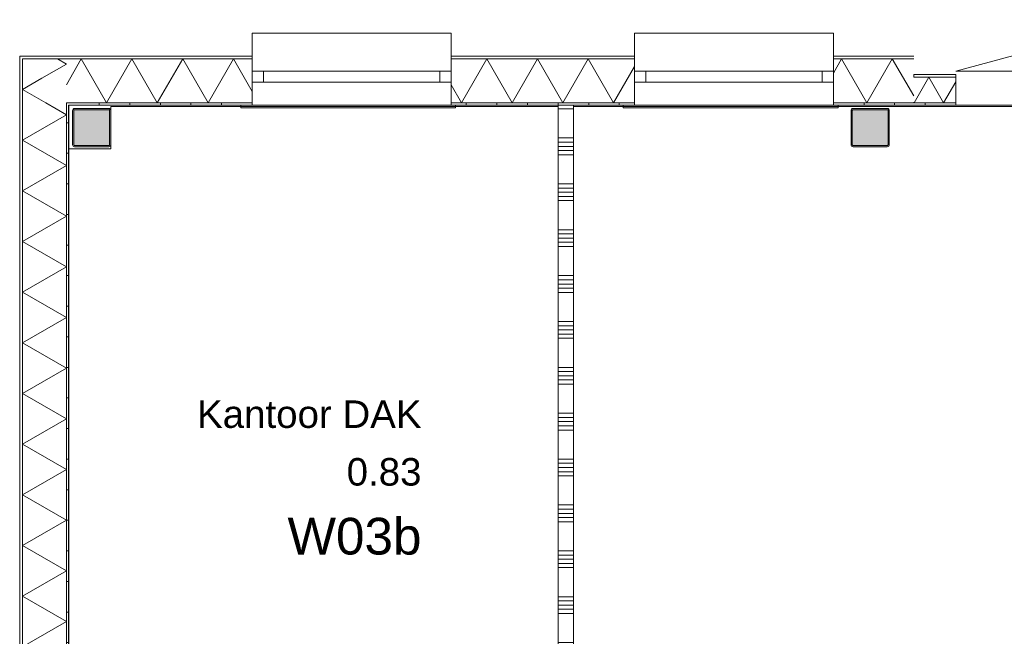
# Model space of a CAD drawing. Header units: millimetres. Extents: x -850 to 154668, y -80411 to 71019.
# Tile 163 of 236: x 31080 to 37517, y 50441 to 54474. Entities that reach past the tile are written whole.
import ezdxf
from ezdxf.enums import TextEntityAlignment as Align

# ---------------------------------------------------------------- set-up
doc = ezdxf.new("R2010")
doc.units = ezdxf.units.MM
doc.header["$MEASUREMENT"] = 0
for name, color, linetype in [('New_21 Buitenwanden', 7, 'Continuous'), ('New_21 Buitenwanden Deuren', 7, 'Continuous'), ('New_21 Buitenwanden Doorsnede-arcering', 7, 'Continuous'), ('New_21 Buitenwanden Laagscheidingslijnen', 7, 'Continuous'), ('New_21 Buitenwanden Ramen', 7, 'Continuous'), ('New_22 NC Binnenwanden', 7, 'Continuous'), ('New_22 NC Binnenwanden Doorsnede-arcering', 7, 'Continuous'), ('New_23 Vloeren', 7, 'Continuous'), ('New_Z Ruimtefuncties', 7, 'Continuous'), ('New_Z Ruimtefuncties Zone omranding', 7, 'Continuous'), ('New_Z Ruimtefuncties Zone tekst', 7, 'Continuous'), ('S-COLS-____-OTLN.RVT S', 7, 'Continuous'), ('S-COLS-____-OTLN.RVT S 2D arcering', 7, 'Continuous')]:
    doc.layers.add(name, color=color, linetype=linetype)
doc.styles.add('GENERATED_STYLE_1', font='arial.ttf')
doc.styles.add('GENERATED_STYLE_2', font='arial.ttf')
pattern_1 = [(1e-14, (0, 0), (0, 200), [])]
pattern_2 = [(270, (0, 0), (200, 0), [])]

# ---------------------------------------------------------------- blocks, each defined once
blk = doc.blocks.new('Slab_3_1', base_point=(31200.9, 49880))
at = {"layer": 'New_23 Vloeren', "color": 7, "linetype": 'Continuous', "lineweight": 0, "flags": 128}
blk.add_lwpolyline([(31200.9, 49880), (31200.9, 38994.9), (42600, 38994.9), (42600, 36555.1), (50070.2, 36555.1), (50070.2, 33195.8), (61804.1, 33195.8), (61804.1, 53915), (31400.3, 53915), (31400.3, 49880)], close=True, dxfattribs=at)
blk = doc.blocks.new('*X639')
at = {"layer": 'New_21 Buitenwanden Doorsnede-arcering', "linetype": 'Continuous', "lineweight": 0, "true_color": 0xe9ebeb}
blk.add_hatch(color=254, dxfattribs=at).paths.add_polyline_path([(31098.2, 54217.1), (31098.3, 54217.1), (31098.2, 54217.2)])
blk = doc.blocks.new('*X640')
at = {"layer": 'New_21 Buitenwanden Doorsnede-arcering', "linetype": 'Continuous', "lineweight": 0, "true_color": 0xe9ebeb}
for points in [[(31098.2, 54148.4), (31098.3, 54148.4), (31098.3, 54217.1), (31098.2, 54217.1)], [(31098.2, 53848.4), (31098.3, 53848.4), (31098.3, 53998.4), (31098.2, 53998.4)], [(31098.2, 53548.4), (31098.3, 53548.4), (31098.3, 53698.4), (31098.2, 53698.4)], [(31098.2, 53248.4), (31098.3, 53248.4), (31098.3, 53398.4), (31098.2, 53398.4)], [(31098.2, 52948.4), (31098.3, 52948.4), (31098.3, 53098.4), (31098.2, 53098.4)], [(31098.2, 52648.4), (31098.3, 52648.4), (31098.3, 52798.4), (31098.2, 52798.4)], [(31098.2, 52348.4), (31098.3, 52348.4), (31098.3, 52498.4), (31098.2, 52498.4)], [(31098.2, 52048.4), (31098.3, 52048.4), (31098.3, 52198.4), (31098.2, 52198.4)], [(31098.2, 51748.4), (31098.3, 51748.4), (31098.3, 51898.4), (31098.2, 51898.4)], [(31098.2, 51448.4), (31098.3, 51448.4), (31098.3, 51598.4), (31098.2, 51598.4)], [(31098.2, 51148.4), (31098.3, 51148.4), (31098.3, 51298.4), (31098.2, 51298.4)], [(31098.2, 50848.4), (31098.3, 50848.4), (31098.3, 50998.4), (31098.2, 50998.4)], [(31098.2, 50548.4), (31098.3, 50548.4), (31098.3, 50698.4), (31098.2, 50698.4)], [(31098.2, 50248.4), (31098.3, 50248.4), (31098.3, 50398.4), (31098.2, 50398.4)], [(31098.2, 50095.1), (31098.3, 50095.1), (31098.3, 50098.4), (31098.2, 50098.4)]]:
    blk.add_hatch(color=254, dxfattribs=at).paths.add_polyline_path(points)
blk = doc.blocks.new('*X643')
at = {"layer": 'New_21 Buitenwanden Doorsnede-arcering', "linetype": 'Continuous', "lineweight": 0, "true_color": 0xe9ebeb}
blk.add_hatch(color=254, dxfattribs=at).paths.add_polyline_path([(31385.4, 53930), (31385.3, 53930.1), (31385.3, 53930)])
blk = doc.blocks.new('*X644')
at = {"layer": 'New_21 Buitenwanden Doorsnede-arcering', "linetype": 'Continuous', "lineweight": 0, "true_color": 0xe9ebeb}
for points in [[(31385.3, 53930), (31385.3, 53848.4), (31385.4, 53848.4), (31385.4, 53930)], [(31385.3, 53548.4), (31385.4, 53548.4), (31385.4, 53698.4), (31385.3, 53698.4)], [(31385.3, 53248.4), (31385.4, 53248.4), (31385.4, 53398.4), (31385.3, 53398.4)], [(31385.3, 52948.4), (31385.4, 52948.4), (31385.4, 53098.4), (31385.3, 53098.4)], [(31385.3, 52648.4), (31385.4, 52648.4), (31385.4, 52798.4), (31385.3, 52798.4)], [(31385.3, 52348.4), (31385.4, 52348.4), (31385.4, 52498.4), (31385.3, 52498.4)], [(31385.3, 52048.4), (31385.4, 52048.4), (31385.4, 52198.4), (31385.3, 52198.4)], [(31385.3, 51748.4), (31385.4, 51748.4), (31385.4, 51898.4), (31385.3, 51898.4)], [(31385.3, 51448.4), (31385.4, 51448.4), (31385.4, 51598.4), (31385.3, 51598.4)], [(31385.3, 51148.4), (31385.4, 51148.4), (31385.4, 51298.4), (31385.3, 51298.4)], [(31385.3, 50848.4), (31385.4, 50848.4), (31385.4, 50998.4), (31385.3, 50998.4)], [(31385.3, 50548.4), (31385.4, 50548.4), (31385.4, 50698.4), (31385.3, 50698.4)], [(31385.3, 50248.4), (31385.4, 50248.4), (31385.4, 50398.4), (31385.3, 50398.4)], [(31385.3, 49948.4), (31385.4, 49948.4), (31385.4, 50098.4), (31385.3, 50098.4)]]:
    blk.add_hatch(color=254, dxfattribs=at).paths.add_polyline_path(points)
blk = doc.blocks.new('*X645')
at = {"layer": 'New_21 Buitenwanden Doorsnede-arcering', "color": 254, "linetype": 'Continuous', "lineweight": 0, "true_color": 0xe9ebeb}
for q in [(31224.5, 54090.9), (31250.6, 53930.1)]:
    blk.add_line((31098.3, 54018), q, dxfattribs=at)
blk = doc.blocks.new('*X646')
at = {"layer": 'New_21 Buitenwanden Doorsnede-arcering', "color": 254, "linetype": 'Continuous', "lineweight": 0, "true_color": 0xe9ebeb}
for p, q in [((31250.6, 53930.1), (31385.3, 53852.3)), ((31098.3, 53686.6), (31385.3, 53852.3)), ((31098.3, 53686.6), (31385.3, 53520.9)), ((31098.3, 53355.2), (31385.3, 53520.9)), ((31098.3, 53355.2), (31385.3, 53189.5)), ((31098.3, 53023.8), (31385.3, 53189.5)), ((31098.3, 53023.8), (31385.3, 52858.1)), ((31098.3, 52692.4), (31385.3, 52858.1)), ((31098.3, 52692.4), (31385.3, 52526.8)), ((31098.3, 52361.1), (31385.3, 52526.8)), ((31098.3, 52361.1), (31385.3, 52195.4)), ((31098.3, 52029.7), (31385.3, 52195.4)), ((31098.3, 52029.7), (31385.3, 51864)), ((31098.3, 51698.3), (31385.3, 51864)), ((31098.3, 51698.3), (31385.3, 51532.6)), ((31098.3, 51366.9), (31385.3, 51532.6)), ((31098.3, 51366.9), (31385.3, 51201.2)), ((31098.3, 51035.5), (31385.3, 51201.2)), ((31098.3, 51035.5), (31385.3, 50869.8)), ((31098.3, 50704.1), (31385.3, 50869.8)), ((31098.3, 50704.1), (31385.3, 50538.4)), ((31098.3, 50372.7), (31385.3, 50538.4)), ((31098.3, 50372.7), (31385.3, 50207)), ((31191.6, 50095.2), (31385.3, 50207))]:
    blk.add_line(p, q, dxfattribs=at)
blk = doc.blocks.new('*X647')
at = {"layer": 'New_21 Buitenwanden Doorsnede-arcering', "color": 254, "linetype": 'Continuous', "lineweight": 0, "true_color": 0xe9ebeb}
for q in [(31191.6, 50095.2), (31346, 49898.2)]:
    blk.add_line((31098.3, 50041.3), q, dxfattribs=at)
blk = doc.blocks.new('*X648')
at = {"layer": 'New_21 Buitenwanden Doorsnede-arcering', "color": 254, "linetype": 'Continuous', "lineweight": 0, "true_color": 0xe9ebeb}
blk.add_line((31346, 49898.2), (31377.6, 49880), dxfattribs=at)
blk = doc.blocks.new('*X649')
at = {"layer": 'New_21 Buitenwanden Doorsnede-arcering', "linetype": 'Continuous', "lineweight": 0, "true_color": 0xe9ebeb}
blk.add_hatch(color=254, dxfattribs=at).paths.add_polyline_path([(31098.3, 54217.2), (31098.2, 54217.2), (31098.3, 54217.1)])
blk = doc.blocks.new('*X650')
at = {"layer": 'New_21 Buitenwanden Doorsnede-arcering', "linetype": 'Continuous', "lineweight": 0, "true_color": 0xe9ebeb}
blk.add_hatch(color=254, dxfattribs=at).paths.add_polyline_path([(31385.4, 53930.1), (31385.3, 53930.1), (31385.4, 53930)])
blk = doc.blocks.new('*X651')
at = {"layer": 'New_21 Buitenwanden Doorsnede-arcering', "color": 254, "linetype": 'Continuous', "lineweight": 0, "true_color": 0xe9ebeb}
for p in [(31327.5, 54217.1), (31224.5, 54090.9)]:
    blk.add_line(p, (31385.3, 54183.7), dxfattribs=at)
blk = doc.blocks.new('Wall_156_1', base_point=(31400.4, 53915))
at = {"layer": 'New_21 Buitenwanden Doorsnede-arcering', "linetype": 'Continuous', "lineweight": 0, "true_color": 0xe9ebeb}
h = blk.add_hatch(dxfattribs=at)
h.set_pattern_fill('930_Lijnen_vert_200_0001', color=254, style=0, pattern_type=2)
h.set_pattern_definition(pattern_1)
h.paths.add_polyline_path([(31400.4, 53915), (31385.4, 53930), (31385.4, 53915)])
h = blk.add_hatch(dxfattribs=at)
h.set_pattern_fill('930_Lijnen_vert_200_0001', color=254, style=0, pattern_type=2)
h.set_pattern_definition(pattern_1)
h.paths.add_polyline_path([(31400.4, 53930), (31385.4, 53930), (31400.4, 53915)])
h = blk.add_hatch(dxfattribs=at)
h.set_pattern_fill('930_Lijnen_vert_200_0001', color=254, style=0, pattern_type=2)
h.set_pattern_definition(pattern_1)
h.paths.add_polyline_path([(31385.4, 53915), (31385.4, 49880), (31400.4, 49880), (31400.4, 53915)])
at = {"layer": 'New_21 Buitenwanden', "color": 8, "linetype": 'Continuous', "lineweight": 0, "true_color": 0x778488, "flags": 128}
for points in [[(31080.2, 54235.2), (31080.2, 50095.1)], [(31080.2, 54235.2), (31098.2, 54235.2)], [(31400.4, 49880), (31400.4, 53915)], [(31080.2, 49880), (31098.2, 49880)], [(31098.2, 49880), (31098.3, 49880)], [(31098.3, 49880), (31385.3, 49880)], [(31385.3, 49880), (31385.4, 49880)], [(31385.4, 49880), (31400.4, 49880)]]:
    blk.add_lwpolyline(points, dxfattribs=at)
at = {"layer": 'New_21 Buitenwanden Laagscheidingslijnen', "color": 8, "linetype": 'Continuous', "lineweight": 0, "true_color": 0x778488}
for p, q in [((31098.2, 54217.2), (31098.2, 54217.1)), ((31098.3, 54217.2), (31098.2, 54217.2)), ((31098.2, 54217.1), (31098.2, 50095.1)), ((31098.3, 54217.1), (31098.3, 53930.1)), ((31385.3, 54217.1), (31098.3, 54217.1)), ((31098.3, 53930.1), (31098.3, 50095.1)), ((31385.3, 50095.3), (31385.3, 53930.1)), ((31385.4, 53930.1), (31385.3, 53930.1)), ((31385.4, 49880), (31385.4, 53930)), ((31400.4, 53930), (31385.4, 53930)), ((31098.2, 50095.1), (31080.2, 50095.1)), ((31098.3, 50095.1), (31098.2, 50095.1)), ((31385.3, 49898.3), (31385.3, 50095.3)), ((31080.2, 49898), (31098.2, 49898)), ((31098.2, 49898.1), (31098.3, 49898.1)), ((31098.2, 49898), (31098.2, 49880)), ((31098.3, 49898.1), (31098.3, 49880)), ((31385.3, 49880), (31385.3, 49898.3))]:
    blk.add_line(p, q, dxfattribs=at)
at = {"layer": 'New_21 Buitenwanden', "color": 8, "lineweight": 0, "true_color": 0x778488}
for name in ['*X639', '*X649', '*X640', '*X651', '*X645', '*X646', '*X643', '*X650', '*X644', '*X647', '*X648']:
    blk.add_blockref(name, (0, 0), dxfattribs=at)
blk = doc.blocks.new('*X1298')
at = {"layer": 'New_21 Buitenwanden Doorsnede-arcering', "linetype": 'Continuous', "lineweight": 0, "true_color": 0xe9ebeb}
for points in [[(31098.3, 54217.1), (31202.7, 54217.1), (31202.7, 54217.2), (31098.3, 54217.2)], [(31352.7, 54217.2), (31352.7, 54217.1), (31502.7, 54217.1), (31502.7, 54217.2)], [(31652.7, 54217.2), (31652.7, 54217.1), (31802.7, 54217.1), (31802.7, 54217.2)], [(31952.7, 54217.2), (31952.7, 54217.1), (32102.7, 54217.1), (32102.7, 54217.2)], [(32252.7, 54217.2), (32252.7, 54217.1), (32402.7, 54217.1), (32402.7, 54217.2)], [(32600.2, 54217.2), (32552.7, 54217.2), (32552.7, 54217.1), (32600.2, 54217.1)]]:
    blk.add_hatch(color=254, dxfattribs=at).paths.add_polyline_path(points)
blk = doc.blocks.new('*X1299')
at = {"layer": 'New_21 Buitenwanden Doorsnede-arcering', "linetype": 'Continuous', "lineweight": 0, "true_color": 0xe9ebeb}
for points in [[(33900.2, 54217.1), (33902.7, 54217.1), (33902.7, 54217.2), (33900.2, 54217.2)], [(34052.7, 54217.2), (34052.7, 54217.1), (34202.7, 54217.1), (34202.7, 54217.2)], [(34352.7, 54217.2), (34352.7, 54217.1), (34502.7, 54217.1), (34502.7, 54217.2)], [(34652.7, 54217.2), (34652.7, 54217.1), (34802.7, 54217.1), (34802.7, 54217.2)], [(35100.2, 54217.2), (34952.7, 54217.2), (34952.7, 54217.1), (35100.2, 54217.1)]]:
    blk.add_hatch(color=254, dxfattribs=at).paths.add_polyline_path(points)
blk = doc.blocks.new('*X1300')
at = {"layer": 'New_21 Buitenwanden Doorsnede-arcering', "linetype": 'Continuous', "lineweight": 0, "true_color": 0xe9ebeb}
for points in [[(36452.7, 54217.2), (36452.7, 54217.1), (36602.7, 54217.1), (36602.7, 54217.2)], [(36752.7, 54217.2), (36752.7, 54217.1), (36902.7, 54217.1), (36902.7, 54217.2)]]:
    blk.add_hatch(color=254, dxfattribs=at).paths.add_polyline_path(points)
blk = doc.blocks.new('*X1301')
at = {"layer": 'New_21 Buitenwanden Doorsnede-arcering', "linetype": 'Continuous', "lineweight": 0, "true_color": 0xe9ebeb}
for points in [[(31385.4, 53930), (31502.7, 53930), (31502.7, 53930.1), (31385.4, 53930.1)], [(31652.7, 53930.1), (31652.7, 53930), (31802.7, 53930), (31802.7, 53930.1)], [(31952.7, 53930.1), (31952.7, 53930), (32102.7, 53930), (32102.7, 53930.1)], [(32252.7, 53930.1), (32252.7, 53930), (32402.7, 53930), (32402.7, 53930.1)], [(32552.7, 53930), (32600.2, 53930), (32600.2, 53930.1), (32552.7, 53930.1)]]:
    blk.add_hatch(color=254, dxfattribs=at).paths.add_polyline_path(points)
blk = doc.blocks.new('*X1302')
at = {"layer": 'New_21 Buitenwanden Doorsnede-arcering', "linetype": 'Continuous', "lineweight": 0, "true_color": 0xe9ebeb}
for points in [[(33900.2, 53930.1), (33900.2, 53930), (33902.7, 53930), (33902.7, 53930.1)], [(34052.7, 53930.1), (34052.7, 53930), (34202.7, 53930), (34202.7, 53930.1)], [(34352.7, 53930.1), (34352.7, 53930), (34502.7, 53930), (34502.7, 53930.1)], [(34652.7, 53930.1), (34652.7, 53930), (34802.7, 53930), (34802.7, 53930.1)], [(35100.2, 53930.1), (34952.7, 53930.1), (34952.7, 53930), (35100.2, 53930)]]:
    blk.add_hatch(color=254, dxfattribs=at).paths.add_polyline_path(points)
blk = doc.blocks.new('*X1303')
at = {"layer": 'New_21 Buitenwanden Doorsnede-arcering', "linetype": 'Continuous', "lineweight": 0, "true_color": 0xe9ebeb}
for points in [[(36452.7, 53930.1), (36452.7, 53930), (36602.7, 53930), (36602.7, 53930.1)], [(36752.7, 53930.1), (36752.7, 53930), (36902.7, 53930), (36902.7, 53930.1)]]:
    blk.add_hatch(color=254, dxfattribs=at).paths.add_polyline_path(points)
blk = doc.blocks.new('*X1304')
at = {"layer": 'New_21 Buitenwanden Doorsnede-arcering', "color": 254, "linetype": 'Continuous', "lineweight": 0, "true_color": 0xe9ebeb}
for p, q in [((31482.9, 54217.1), (31385.3, 54048)), ((31482.9, 54217.1), (31648.6, 53930.1)), ((31814.3, 54217.1), (31648.6, 53930.1)), ((31814.3, 54217.1), (31980, 53930.1)), ((32145.7, 54217.1), (31980, 53930.1)), ((32145.7, 54217.1), (32311.4, 53930.1)), ((32477.1, 54217.1), (32311.4, 53930.1)), ((32477.1, 54217.1), (32600.2, 54003.9))]:
    blk.add_line(p, q, dxfattribs=at)
blk = doc.blocks.new('*X1305')
at = {"layer": 'New_21 Buitenwanden Doorsnede-arcering', "color": 254, "linetype": 'Continuous', "lineweight": 0, "true_color": 0xe9ebeb}
for p, q in [((34134.1, 54217.1), (33968.4, 53930.1)), ((34134.1, 54217.1), (34299.8, 53930.1)), ((34465.5, 54217.1), (34299.8, 53930.1)), ((34465.5, 54217.1), (34631.2, 53930.1)), ((34796.9, 54217.1), (34631.2, 53930.1)), ((34796.9, 54217.1), (34962.6, 53930.1)), ((35100.2, 54168.4), (34962.6, 53930.1)), ((33900.2, 54048.3), (33968.4, 53930.1))]:
    blk.add_line(p, q, dxfattribs=at)
blk = doc.blocks.new('*X1306')
at = {"layer": 'New_21 Buitenwanden Doorsnede-arcering', "color": 254, "linetype": 'Continuous', "lineweight": 0, "true_color": 0xe9ebeb}
for p, q in [((36453.9, 54217.1), (36400.2, 54124.1)), ((36453.9, 54217.1), (36619.6, 53930.1)), ((36785.3, 54217.1), (36619.6, 53930.1)), ((36785.3, 54217.1), (36925.2, 53974.8))]:
    blk.add_line(p, q, dxfattribs=at)
blk = doc.blocks.new('R1 22_7')
at = {"layer": 'New_21 Buitenwanden Ramen', "color": 1, "linetype": 'Continuous', "lineweight": 0}
for p, q in [((-725, 150.2), (-725, 168.2)), ((-725, 168.2), (680, 168.2)), ((-650, 150.2), (-680, 150.2)), ((-650, 150.2), (-680, 150.2)), ((-650, 135.2), (-650, 150.2)), ((-650, 135.2), (-650, 150.2)), ((-650, 0), (-650, 135.1)), ((-650, 0), (-650, 135.1)), ((650, 135.2), (650, 150.2)), ((650, 135.2), (650, 150.2)), ((650, 150.2), (680, 150.2)), ((650, 150.2), (680, 150.2)), ((650, 0), (650, 135.1)), ((650, 0), (650, 135.1)), ((680, 168.2), (680, 150.2)), ((-650, 0), (-577, 0)), ((-650, -72), (-650, 0)), ((-650, -72), (-650, 0)), ((-577, 0), (-577, -72)), ((-577, 0), (577, 0)), ((577, -72), (577, 0)), ((577, 0), (650, 0)), ((650, -72), (650, 0)), ((650, -72), (650, 0)), ((-577, -72), (-650, -72)), ((-650, -152), (-650, -72)), ((577, -72), (-577, -72)), ((650, -72), (577, -72)), ((650, -152), (650, -72)), ((-650, -170), (-650, -320)), ((650, -320), (650, -170)), ((-650, -320), (650, -320))]:
    blk.add_line(p, q, dxfattribs=at)
at = {"layer": 'New_21 Buitenwanden Ramen', "color": 9, "linetype": 'Continuous', "lineweight": 0}
for p, q in [((-650, 150.2), (650, 150.2)), ((-650, 135.1), (-650, 135.2)), ((-650, 135.1), (-650, 135.2)), ((650, 135.1), (650, 135.2)), ((650, 135.1), (650, 135.2)), ((-650, -170), (-650, -152)), ((650, -170), (650, -152))]:
    blk.add_line(p, q, dxfattribs=at)
blk = doc.blocks.new('Wall_215_1', base_point=(31400.4, 53915))
at = {"layer": 'New_21 Buitenwanden Doorsnede-arcering', "linetype": 'Continuous', "lineweight": 0, "true_color": 0xe9ebeb}
h = blk.add_hatch(dxfattribs=at)
h.set_pattern_fill('930_Lijnen_vert_200_0001', color=254, style=0, pattern_type=2)
h.set_pattern_definition(pattern_2)
h.paths.add_polyline_path([(31400.4, 53915), (32600.2, 53915), (32600.2, 53930), (31400.4, 53930)])
h = blk.add_hatch(dxfattribs=at)
h.set_pattern_fill('930_Lijnen_vert_200_0001', color=254, style=0, pattern_type=2)
h.set_pattern_definition(pattern_2)
h.paths.add_polyline_path([(33900.2, 53930), (33900.2, 53915), (35100.2, 53915), (35100.2, 53930)])
h = blk.add_hatch(dxfattribs=at)
h.set_pattern_fill('930_Lijnen_vert_200_0001', color=254, style=0, pattern_type=2)
h.set_pattern_definition(pattern_2)
h.paths.add_polyline_path([(36400.2, 53930), (36400.2, 53915), (36925.2, 53915), (36925.2, 53930)])
at = {"layer": 'New_21 Buitenwanden', "color": 8, "linetype": 'Continuous', "lineweight": 0, "true_color": 0x778488}
for p, q in [((32600.2, 54235.2), (32600.2, 54217.2)), ((32600.2, 54217.2), (32600.2, 54137.2)), ((33900.2, 54235.2), (33900.2, 54217.2)), ((33900.2, 54217.2), (33900.2, 54137.2)), ((35100.2, 54235.2), (35100.2, 54217.2)), ((35100.2, 54217.2), (35100.2, 54137.2)), ((36400.2, 54235.2), (36400.2, 54217.2)), ((36400.2, 54217.2), (36400.2, 54137.2)), ((32600.2, 54137.2), (32600.2, 54065.2)), ((33900.2, 54137.2), (33900.2, 54065.2)), ((35100.2, 54137.2), (35100.2, 54065.2)), ((36400.2, 54137.2), (36400.2, 54065.2)), ((32600.2, 54065.2), (32600.2, 53930.1)), ((33900.2, 54065.2), (33900.2, 53930.1)), ((35100.2, 54065.2), (35100.2, 53930.1)), ((36400.2, 54065.2), (36400.2, 53930.1)), ((32600.2, 53915), (32570.2, 53915)), ((32600.2, 53930.1), (32600.2, 53930)), ((32600.2, 53930), (32600.2, 53915)), ((33900.2, 53930.1), (33900.2, 53930)), ((33900.2, 53930), (33900.2, 53915)), ((33900.2, 53915), (33930.2, 53915)), ((35100.2, 53915), (35070.2, 53915)), ((35100.2, 53930.1), (35100.2, 53930)), ((35100.2, 53930), (35100.2, 53915)), ((36400.2, 53930.1), (36400.2, 53930)), ((36400.2, 53930), (36400.2, 53915)), ((36400.2, 53915), (36430.2, 53915))]:
    blk.add_line(p, q, dxfattribs=at)
at = {"layer": 'New_21 Buitenwanden', "color": 8, "linetype": 'Continuous', "lineweight": 0, "true_color": 0x778488, "flags": 128}
for points in [[(32600.2, 54235.2), (31098.2, 54235.2)], [(35100.2, 54235.2), (33900.2, 54235.2)], [(36925.2, 54235.2), (36400.2, 54235.2)], [(31400.4, 53915), (32600.2, 53915)], [(33900.2, 53915), (35100.2, 53915)], [(36400.2, 53915), (36925.2, 53915)]]:
    blk.add_lwpolyline(points, dxfattribs=at)
at = {"layer": 'New_21 Buitenwanden Laagscheidingslijnen', "color": 8, "linetype": 'Continuous', "lineweight": 0, "true_color": 0x778488}
for p, q in [((31098.3, 54217.2), (31098.2, 54217.2)), ((32600.2, 54217.2), (31098.3, 54217.2)), ((31385.3, 54217.1), (31098.3, 54217.1)), ((32600.2, 54217.1), (31385.3, 54217.1)), ((35100.2, 54217.2), (33900.2, 54217.2)), ((35100.2, 54217.1), (33900.2, 54217.1)), ((36925.2, 54217.2), (36400.2, 54217.2)), ((36925.2, 54217.1), (36400.2, 54217.1)), ((31385.4, 53930.1), (31385.3, 53930.1)), ((31385.4, 53930.1), (32600.2, 53930.1)), ((31400.4, 53930), (31385.4, 53930)), ((31400.4, 53930), (32600.2, 53930)), ((33900.2, 53930.1), (35100.2, 53930.1)), ((33900.2, 53930), (35100.2, 53930)), ((36400.2, 53930.1), (36925.2, 53930.1)), ((36400.2, 53930), (36925.2, 53930))]:
    blk.add_line(p, q, dxfattribs=at)
at = {"layer": 'New_21 Buitenwanden', "color": 8, "lineweight": 0, "true_color": 0x778488}
for name in ['*X1298', '*X1304', '*X1299', '*X1305', '*X1306', '*X1300', '*X1301', '*X1302', '*X1303']:
    blk.add_blockref(name, (0, 0), dxfattribs=at)
at = {"layer": 'New_21 Buitenwanden Ramen', "color": 1, "linetype": 'Continuous', "lineweight": 0, "xscale": -1, "zscale": 1000, "rotation": 180}
for p in [(33250.2, 54065.2), (35750.2, 54065.2)]:
    blk.add_blockref('R1 22_7', p, dxfattribs=at)
blk = doc.blocks.new('*X1567')
at = {"layer": 'New_21 Buitenwanden Doorsnede-arcering', "linetype": 'Continuous', "lineweight": 0, "true_color": 0xe9ebeb}
blk.add_hatch(color=254, dxfattribs=at).paths.add_polyline_path([(37200.2, 54097.2), (37052.7, 54097.2), (37052.7, 54097.1), (37200.2, 54097.1)])
blk = doc.blocks.new('*X1568')
at = {"layer": 'New_21 Buitenwanden Doorsnede-arcering', "linetype": 'Continuous', "lineweight": 0, "true_color": 0xe9ebeb}
blk.add_hatch(color=254, dxfattribs=at).paths.add_polyline_path([(38552.7, 54097.2), (38552.7, 54097.1), (38702.7, 54097.1), (38702.7, 54097.2)])
blk = doc.blocks.new('*X1569')
at = {"layer": 'New_21 Buitenwanden Doorsnede-arcering', "linetype": 'Continuous', "lineweight": 0, "true_color": 0xe9ebeb}
blk.add_hatch(color=254, dxfattribs=at).paths.add_polyline_path([(37200.2, 53930.1), (37052.7, 53930.1), (37052.7, 53930), (37200.2, 53930)])
blk = doc.blocks.new('*X1570')
at = {"layer": 'New_21 Buitenwanden Doorsnede-arcering', "linetype": 'Continuous', "lineweight": 0, "true_color": 0xe9ebeb}
blk.add_hatch(color=254, dxfattribs=at).paths.add_polyline_path([(38552.7, 53930.1), (38552.7, 53930), (38702.7, 53930), (38702.7, 53930.1)])
blk = doc.blocks.new('*X1571')
at = {"layer": 'New_21 Buitenwanden Doorsnede-arcering', "color": 254, "linetype": 'Continuous', "lineweight": 0, "true_color": 0xe9ebeb}
for p, q in [((37024.3, 54097.1), (36927.9, 53930.1)), ((37024.3, 54097.1), (37120.7, 53930.1)), ((37200.2, 54067.7), (37120.7, 53930.1)), ((36925.2, 53934.8), (36927.9, 53930.1))]:
    blk.add_line(p, q, dxfattribs=at)
blk = doc.blocks.new('*X1572')
at = {"layer": 'New_21 Buitenwanden Doorsnede-arcering', "color": 254, "linetype": 'Continuous', "lineweight": 0, "true_color": 0xe9ebeb}
for p, q in [((38567, 54097.1), (38500.2, 53981.4)), ((38567, 54097.1), (38663.4, 53930.1)), ((38759.8, 54097.1), (38663.4, 53930.1)), ((38759.8, 54097.1), (38775.2, 54070.5))]:
    blk.add_line(p, q, dxfattribs=at)
blk = doc.blocks.new('D1 bl 22')
at = {"layer": 'New_21 Buitenwanden Deuren', "color": 1, "linetype": 'Continuous', "lineweight": 0}
for p, q in [((650, 0), (-605.7, 336.5)), ((650, 0), (-650, 0)), ((-650, -40.1), (-650, -72)), ((-650, -40.1), (-650, -72)), ((650, -40.1), (650, -72)), ((650, -40.1), (650, -72)), ((-650, -72), (-650, -207.1)), ((-650, -72), (-650, -207.1)), ((650, -72), (650, -207.1)), ((650, -72), (650, -207.1)), ((-650, -222.2), (-675, -222.2)), ((-650, -222.2), (-675, -222.2)), ((-650, -207.1), (-650, -222.2)), ((-650, -207.1), (-650, -222.2)), ((650, -207.1), (650, -222.2)), ((650, -207.1), (650, -222.2)), ((650, -222.2), (675, -222.2)), ((650, -222.2), (675, -222.2))]:
    blk.add_line(p, q, dxfattribs=at)
at = {"layer": 'New_21 Buitenwanden Deuren', "color": 9, "linetype": 'Continuous', "lineweight": 0}
for p, q in [((-650, -22), (-650, -40)), ((-650, -22), (-650, -40)), ((-650, -40), (-650, -40.1)), ((-650, -40), (-650, -40.1)), ((650, -22), (650, -40)), ((650, -22), (650, -40)), ((650, -40), (650, -40.1)), ((650, -40), (650, -40.1))]:
    blk.add_line(p, q, dxfattribs=at)
at = {"layer": 'New_21 Buitenwanden Deuren', "color": 1, "linetype": 'Continuous', "lineweight": 0}
blk.add_arc((650, 0), 1300, 165, 180, dxfattribs=at)
blk = doc.blocks.new('Wall_265_1', base_point=(36925.2, 53915))
at = {"layer": 'New_21 Buitenwanden Doorsnede-arcering', "linetype": 'Continuous', "lineweight": 0, "true_color": 0xe9ebeb}
h = blk.add_hatch(dxfattribs=at)
h.set_pattern_fill('930_Lijnen_vert_200_0001', color=254, style=0, pattern_type=2)
h.set_pattern_definition(pattern_2)
h.paths.add_polyline_path([(37200.2, 53930), (36925.2, 53930), (36925.2, 53915), (37200.2, 53915)])
h = blk.add_hatch(dxfattribs=at)
h.set_pattern_fill('930_Lijnen_vert_200_0001', color=254, style=0, pattern_type=2)
h.set_pattern_definition(pattern_2)
h.paths.add_polyline_path([(38500.2, 53930), (38500.2, 53915), (38775.2, 53915), (38775.2, 53930)])
at = {"layer": 'New_21 Buitenwanden', "color": 8, "linetype": 'Continuous', "lineweight": 0, "true_color": 0x778488}
for p, q in [((37200.2, 54115.2), (37200.2, 54097.2)), ((37200.2, 54097.2), (37200.2, 54097.1)), ((37200.2, 54097.1), (37200.2, 54065.2)), ((38500.2, 54115.2), (38500.2, 54097.2)), ((38500.2, 54097.2), (38500.2, 54097.1)), ((38500.2, 54097.1), (38500.2, 54065.2)), ((37200.2, 54065.2), (37200.2, 53930.1)), ((38500.2, 54065.2), (38500.2, 53930.1)), ((37200.2, 53915), (37175.2, 53915)), ((37200.2, 53930.1), (37200.2, 53915)), ((38500.2, 53930.1), (38500.2, 53915)), ((38500.2, 53915), (38525.2, 53915))]:
    blk.add_line(p, q, dxfattribs=at)
at = {"layer": 'New_21 Buitenwanden', "color": 8, "linetype": 'Continuous', "lineweight": 0, "true_color": 0x778488, "flags": 128}
for points in [[(37200.2, 54115.2), (36925.2, 54115.2)], [(36925.2, 54115.2), (36925.2, 54097.2)], [(36925.2, 54097.2), (36925.2, 54097.1)], [(38775.2, 54115.2), (38500.2, 54115.2)], [(38775.2, 54115.2), (38775.2, 54097.2)], [(38775.2, 54097.2), (38775.2, 54097.1)], [(36925.2, 53915), (37200.2, 53915)], [(38500.2, 53915), (38775.2, 53915)]]:
    blk.add_lwpolyline(points, dxfattribs=at)
at = {"layer": 'New_21 Buitenwanden Laagscheidingslijnen', "color": 8, "linetype": 'Continuous', "lineweight": 0, "true_color": 0x778488}
for p, q in [((37200.2, 54097.2), (36925.2, 54097.2)), ((37200.2, 54097.1), (36925.2, 54097.1)), ((38775.2, 54097.2), (38500.2, 54097.2)), ((38775.2, 54097.1), (38500.2, 54097.1)), ((36925.2, 53930.1), (37200.2, 53930.1)), ((36925.2, 53930), (37200.2, 53930)), ((38500.2, 53930.1), (38775.2, 53930.1)), ((38500.2, 53930), (38775.2, 53930))]:
    blk.add_line(p, q, dxfattribs=at)
at = {"layer": 'New_21 Buitenwanden', "color": 8, "lineweight": 0, "true_color": 0x778488}
for name in ['*X1571', '*X1567', '*X1572', '*X1568', '*X1569', '*X1570']:
    blk.add_blockref(name, (0, 0), dxfattribs=at)
at = {"layer": 'New_21 Buitenwanden Deuren', "color": 1, "linetype": 'Continuous', "lineweight": 0, "xscale": -1, "zscale": 1000}
blk.add_blockref('D1 bl 22', (37850.2, 54137.2), dxfattribs=at)
blk = doc.blocks.new('Column 44[44]_1', base_point=(0.5, 3))
at = {"layer": 'S-COLS-____-OTLN.RVT S 2D arcering', "linetype": 'Continuous', "lineweight": 0, "true_color": 0x778488}
h = blk.add_hatch(color=8, dxfattribs=at)
h.paths.add_polyline_path([(31425.9, 53656), (31426.9, 53651), (31429.7, 53646.8), (31433.9, 53644), (31438.9, 53643), (31662.9, 53643), (31667.9, 53644), (31672.1, 53646.8), (31674.9, 53651), (31675.9, 53656), (31675.9, 53880), (31674.9, 53884.9), (31672.1, 53889.2), (31667.9, 53892), (31662.9, 53893), (31438.9, 53893), (31433.9, 53892), (31429.7, 53889.2), (31426.9, 53884.9), (31425.9, 53880)])
h.paths.add_polyline_path([(31662.9, 53651), (31438.9, 53651), (31437, 53651.3), (31435.4, 53652.4), (31434.3, 53654), (31433.9, 53656), (31433.9, 53880), (31434.3, 53881.9), (31435.4, 53883.5), (31437, 53884.6), (31438.9, 53885), (31662.9, 53885), (31664.8, 53884.6), (31666.4, 53883.5), (31667.5, 53881.9), (31667.9, 53880), (31667.9, 53656), (31667.5, 53654), (31666.4, 53652.4), (31664.8, 53651.3)], flags=0)
blk.add_hatch(color=8, dxfattribs=at).paths.add_polyline_path([(31662.9, 53885), (31438.9, 53885), (31437, 53884.6), (31435.4, 53883.5), (31434.3, 53881.9), (31433.9, 53880), (31433.9, 53656), (31434.3, 53654), (31435.4, 53652.4), (31437, 53651.3), (31438.9, 53651), (31662.9, 53651), (31664.8, 53651.3), (31666.4, 53652.4), (31667.5, 53654), (31667.9, 53656), (31667.9, 53880), (31667.5, 53881.9), (31666.4, 53883.5), (31664.8, 53884.6)])
at = {"layer": 'S-COLS-____-OTLN.RVT S', "color": 1, "linetype": 'Continuous', "lineweight": 0}
for p, q in [((31426.9, 53884.9), (31425.9, 53880)), ((31425.9, 53880), (31425.9, 53656)), ((31429.7, 53889.2), (31426.9, 53884.9)), ((31433.9, 53892), (31429.7, 53889.2)), ((31438.9, 53893), (31433.9, 53892)), ((31433.9, 53880), (31434.3, 53881.9)), ((31433.9, 53656), (31433.9, 53880)), ((31434.3, 53881.9), (31435.4, 53883.5)), ((31435.4, 53883.5), (31437, 53884.6)), ((31437, 53884.6), (31438.9, 53885)), ((31662.9, 53893), (31438.9, 53893)), ((31438.9, 53885), (31662.9, 53885)), ((31667.9, 53892), (31662.9, 53893)), ((31662.9, 53885), (31664.8, 53884.6)), ((31664.8, 53884.6), (31666.4, 53883.5)), ((31666.4, 53883.5), (31667.5, 53881.9)), ((31667.5, 53881.9), (31667.9, 53880)), ((31672.1, 53889.2), (31667.9, 53892)), ((31667.9, 53880), (31667.9, 53656)), ((31674.9, 53884.9), (31672.1, 53889.2)), ((31675.9, 53880), (31674.9, 53884.9)), ((31675.9, 53656), (31675.9, 53880)), ((31425.9, 53656), (31426.9, 53651)), ((31426.9, 53651), (31429.7, 53646.8)), ((31429.7, 53646.8), (31433.9, 53644)), ((31434.3, 53654), (31433.9, 53656)), ((31433.9, 53644), (31438.9, 53643)), ((31435.4, 53652.4), (31434.3, 53654)), ((31437, 53651.3), (31435.4, 53652.4)), ((31438.9, 53651), (31437, 53651.3)), ((31662.9, 53651), (31438.9, 53651)), ((31438.9, 53643), (31662.9, 53643)), ((31664.8, 53651.3), (31662.9, 53651)), ((31662.9, 53643), (31667.9, 53644)), ((31666.4, 53652.4), (31664.8, 53651.3)), ((31667.5, 53654), (31666.4, 53652.4)), ((31667.9, 53656), (31667.5, 53654)), ((31667.9, 53644), (31672.1, 53646.8)), ((31672.1, 53646.8), (31674.9, 53651)), ((31674.9, 53651), (31675.9, 53656))]:
    blk.add_line(p, q, dxfattribs=at)
blk = doc.blocks.new('Column 45[45]_1', base_point=(0.5, 3))
at = {"layer": 'S-COLS-____-OTLN.RVT S 2D arcering', "linetype": 'Continuous', "lineweight": 0, "true_color": 0x778488}
h = blk.add_hatch(color=8, dxfattribs=at)
h.paths.add_polyline_path([(36515.5, 53656), (36516.5, 53651), (36519.3, 53646.8), (36523.5, 53644), (36528.5, 53643), (36752.5, 53643), (36757.5, 53644), (36761.7, 53646.8), (36764.5, 53651), (36765.5, 53656), (36765.5, 53880), (36764.5, 53884.9), (36761.7, 53889.2), (36757.5, 53892), (36752.5, 53893), (36528.5, 53893), (36523.5, 53892), (36519.3, 53889.2), (36516.5, 53884.9), (36515.5, 53880)])
h.paths.add_polyline_path([(36752.5, 53651), (36528.5, 53651), (36526.6, 53651.3), (36525, 53652.4), (36523.9, 53654), (36523.5, 53656), (36523.5, 53880), (36523.9, 53881.9), (36525, 53883.5), (36526.6, 53884.6), (36528.5, 53885), (36752.5, 53885), (36754.4, 53884.6), (36756.1, 53883.5), (36757.1, 53881.9), (36757.5, 53880), (36757.5, 53656), (36757.1, 53654), (36756.1, 53652.4), (36754.4, 53651.3)], flags=0)
blk.add_hatch(color=8, dxfattribs=at).paths.add_polyline_path([(36752.5, 53885), (36528.5, 53885), (36526.6, 53884.6), (36525, 53883.5), (36523.9, 53881.9), (36523.5, 53880), (36523.5, 53656), (36523.9, 53654), (36525, 53652.4), (36526.6, 53651.3), (36528.5, 53651), (36752.5, 53651), (36754.4, 53651.3), (36756.1, 53652.4), (36757.1, 53654), (36757.5, 53656), (36757.5, 53880), (36757.1, 53881.9), (36756.1, 53883.5), (36754.4, 53884.6)])
at = {"layer": 'S-COLS-____-OTLN.RVT S', "color": 1, "linetype": 'Continuous', "lineweight": 0}
for p, q in [((36516.5, 53884.9), (36515.5, 53880)), ((36515.5, 53880), (36515.5, 53656)), ((36519.3, 53889.2), (36516.5, 53884.9)), ((36523.5, 53892), (36519.3, 53889.2)), ((36528.5, 53893), (36523.5, 53892)), ((36523.5, 53880), (36523.9, 53881.9)), ((36523.5, 53656), (36523.5, 53880)), ((36523.9, 53881.9), (36525, 53883.5)), ((36525, 53883.5), (36526.6, 53884.6)), ((36526.6, 53884.6), (36528.5, 53885)), ((36752.5, 53893), (36528.5, 53893)), ((36528.5, 53885), (36752.5, 53885)), ((36757.5, 53892), (36752.5, 53893)), ((36752.5, 53885), (36754.4, 53884.6)), ((36754.4, 53884.6), (36756.1, 53883.5)), ((36756.1, 53883.5), (36757.1, 53881.9)), ((36757.1, 53881.9), (36757.5, 53880)), ((36761.7, 53889.2), (36757.5, 53892)), ((36757.5, 53880), (36757.5, 53656)), ((36764.5, 53884.9), (36761.7, 53889.2)), ((36765.5, 53880), (36764.5, 53884.9)), ((36765.5, 53656), (36765.5, 53880)), ((36515.5, 53656), (36516.5, 53651)), ((36516.5, 53651), (36519.3, 53646.8)), ((36519.3, 53646.8), (36523.5, 53644)), ((36523.9, 53654), (36523.5, 53656)), ((36523.5, 53644), (36528.5, 53643)), ((36525, 53652.4), (36523.9, 53654)), ((36526.6, 53651.3), (36525, 53652.4)), ((36528.5, 53651), (36526.6, 53651.3)), ((36752.5, 53651), (36528.5, 53651)), ((36528.5, 53643), (36752.5, 53643)), ((36754.4, 53651.3), (36752.5, 53651)), ((36752.5, 53643), (36757.5, 53644)), ((36756.1, 53652.4), (36754.4, 53651.3)), ((36757.1, 53654), (36756.1, 53652.4)), ((36757.5, 53656), (36757.1, 53654)), ((36757.5, 53644), (36761.7, 53646.8)), ((36761.7, 53646.8), (36764.5, 53651)), ((36764.5, 53651), (36765.5, 53656))]:
    blk.add_line(p, q, dxfattribs=at)
blk = doc.blocks.new('*X3055')
at = {"layer": 'New_22 NC Binnenwanden Doorsnede-arcering', "color": 254, "linetype": 'Continuous', "lineweight": 0, "true_color": 0xe9ebeb}
for p, q in [((34700, 53890.3), (34600, 53890.3)), ((34700, 53700), (34600, 53700)), ((34700, 53672.6), (34600, 53672.6)), ((34700, 53645.1), (34600, 53645.1)), ((34700, 53617.7), (34600, 53617.7)), ((34700, 53590.3), (34600, 53590.3)), ((34700, 53400), (34600, 53400)), ((34700, 53372.6), (34600, 53372.6)), ((34700, 53345.1), (34600, 53345.1)), ((34700, 53317.7), (34600, 53317.7)), ((34700, 53290.3), (34600, 53290.3)), ((34700, 53100), (34600, 53100)), ((34700, 53072.6), (34600, 53072.6)), ((34700, 53045.1), (34600, 53045.1)), ((34700, 53017.7), (34600, 53017.7)), ((34700, 52990.3), (34600, 52990.3)), ((34700, 52800), (34600, 52800)), ((34700, 52772.6), (34600, 52772.6)), ((34700, 52745.1), (34600, 52745.1)), ((34700, 52717.7), (34600, 52717.7)), ((34700, 52690.3), (34600, 52690.3)), ((34700, 52500), (34600, 52500)), ((34700, 52472.6), (34600, 52472.6)), ((34700, 52445.1), (34600, 52445.1)), ((34700, 52417.7), (34600, 52417.7)), ((34700, 52390.3), (34600, 52390.3)), ((34700, 52200), (34600, 52200)), ((34700, 52172.6), (34600, 52172.6)), ((34700, 52145.1), (34600, 52145.1)), ((34700, 52117.7), (34600, 52117.7)), ((34700, 52090.3), (34600, 52090.3)), ((34700, 51900), (34600, 51900)), ((34700, 51872.6), (34600, 51872.6)), ((34700, 51845.1), (34600, 51845.1)), ((34700, 51817.7), (34600, 51817.7)), ((34700, 51790.3), (34600, 51790.3)), ((34700, 51600), (34600, 51600)), ((34700, 51572.6), (34600, 51572.6)), ((34700, 51545.1), (34600, 51545.1)), ((34700, 51517.7), (34600, 51517.7)), ((34700, 51490.3), (34600, 51490.3)), ((34700, 51300), (34600, 51300)), ((34700, 51272.6), (34600, 51272.6)), ((34700, 51245.1), (34600, 51245.1)), ((34700, 51217.7), (34600, 51217.7)), ((34700, 51190.3), (34600, 51190.3)), ((34700, 51000), (34600, 51000)), ((34700, 50972.6), (34600, 50972.6)), ((34700, 50945.1), (34600, 50945.1)), ((34700, 50917.7), (34600, 50917.7)), ((34700, 50890.3), (34600, 50890.3)), ((34700, 50700), (34600, 50700)), ((34700, 50672.6), (34600, 50672.6)), ((34700, 50645.1), (34600, 50645.1)), ((34700, 50617.7), (34600, 50617.7)), ((34700, 50590.3), (34600, 50590.3)), ((34700, 50400), (34600, 50400)), ((34700, 50372.6), (34600, 50372.6)), ((34700, 50345.1), (34600, 50345.1)), ((34700, 50317.7), (34600, 50317.7)), ((34700, 50290.3), (34600, 50290.3)), ((34700, 50100), (34600, 50100)), ((34700, 50072.6), (34600, 50072.6)), ((34700, 50045.1), (34600, 50045.1)), ((34700, 50017.7), (34600, 50017.7)), ((34700, 49990.3), (34600, 49990.3)), ((34700, 49800), (34600, 49800)), ((34700, 49772.6), (34600, 49772.6)), ((34700, 49745.1), (34600, 49745.1)), ((34700, 49717.7), (34600, 49717.7)), ((34700, 49690.3), (34600, 49690.3)), ((34700, 49500), (34600, 49500)), ((34700, 49472.6), (34600, 49472.6)), ((34700, 49445.1), (34600, 49445.1)), ((34700, 49417.7), (34600, 49417.7))]:
    blk.add_line(p, q, dxfattribs=at)
blk = doc.blocks.new('*X3056')
at = {"layer": 'New_22 NC Binnenwanden Doorsnede-arcering', "color": 254, "linetype": 'Continuous', "lineweight": 0, "true_color": 0xe9ebeb}
blk.add_line((34700, 49390.3), (34610, 49390.3), dxfattribs=at)
blk = doc.blocks.new('*X3057')
at = {"layer": 'New_22 NC Binnenwanden Doorsnede-arcering', "color": 254, "linetype": 'Continuous', "lineweight": 0, "true_color": 0xe9ebeb}
blk.add_line((34610, 49390.3), (34600, 49390.3), dxfattribs=at)
blk = doc.blocks.new('Wall_644_1', base_point=(34600, 53915))
at = {"layer": 'New_22 NC Binnenwanden', "color": 8, "linetype": 'Continuous', "lineweight": 0, "true_color": 0x778488, "flags": 128}
for points in [[(34600, 53915), (34600, 49400.2)], [(34600, 53915), (34700, 53915)], [(34700, 50189), (34700, 53915)], [(34700, 49300.2), (34700, 49971)], [(34700, 49300.2), (34600, 49300.2)]]:
    blk.add_lwpolyline(points, dxfattribs=at)
at = {"layer": 'New_22 NC Binnenwanden', "color": 8, "lineweight": 0, "true_color": 0x778488}
for name in ['*X3055', '*X3057', '*X3056']:
    blk.add_blockref(name, (0, 0), dxfattribs=at)
blk = doc.blocks.new('Kantoor DAK_0.83_92_1', base_point=(32988, 51459.4))
at = {"layer": 'New_Z Ruimtefuncties Zone tekst', "color": 2, "lineweight": 0}
for tag, height, style, p in [('DUMMY_938', 180, 'GENERATED_STYLE_1', (33707.2, 52025.2)), ('ROOM_NAME', 180, 'GENERATED_STYLE_1', (33707.2, 51984)), ('DUMMY_939', 180, 'GENERATED_STYLE_1', (33707.2, 51648)), ('ROOM_NUMBER', 180, 'GENERATED_STYLE_1', (33707.2, 51606.9)), ('stWallCovering', 240, 'GENERATED_STYLE_2', (33707.2, 51216))]:
    blk.add_attdef(tag, text='', height=height, dxfattribs=dict(at, style=style)).set_placement(p, align=Align.TOP_RIGHT)
at = {"layer": 'New_Z Ruimtefuncties Zone tekst', "color": 2, "lineweight": 0, "style": 'GENERATED_STYLE_2'}
blk.add_attdef('DUMMY_940', text='', height=240, dxfattribs=at).set_placement((32268.8, 51270.9), align=Align.TOP_LEFT)

msp = doc.modelspace()

# ---------------------------------------------------------------- linework, layer by layer
at = {"layer": 'New_Z Ruimtefuncties Zone omranding', "color": 93, "linetype": 'Continuous', "lineweight": 0, "true_color": 0x55d03c, "flags": 128}
msp.add_lwpolyline([(31675.3, 53630), (31400.4, 53630), (31400.4, 49880), (31200.8, 49880), (31200.8, 44905.9), (32550.7, 44905.9), (32550.7, 49400.2), (34600, 49400.2), (34600, 53905), (31675.3, 53905)], close=True, dxfattribs=at)
at = {"layer": 'New_Z Ruimtefuncties Zone omranding', "color": 203, "linetype": 'Continuous', "lineweight": 0, "true_color": 0xb07cd8, "flags": 128}
msp.add_lwpolyline([(34700.7, 44905.9), (41040.2, 44905.9), (41040.2, 49955), (41040.2, 50205), (41040.2, 53640), (41040.2, 53905), (34925, 53905), (34700.7, 53905), (34700.7, 50205), (34700.7, 45005)], close=True, dxfattribs=at)

# ---------------------------------------------------------------- block references
at = {"layer": 'New_21 Buitenwanden', "color": 8, "lineweight": 0, "true_color": 0x778488}
for name, p in [('Wall_265_1', (36925.2, 53915)), ('Wall_215_1', (31400.4, 53915)), ('Wall_156_1', (31400.4, 53915))]:
    msp.add_blockref(name, p, dxfattribs=at)
at = {"layer": 'New_22 NC Binnenwanden', "color": 8, "lineweight": 0, "true_color": 0x778488}
msp.add_blockref('Wall_644_1', (34600, 53915), dxfattribs=at)
at = {"layer": 'New_23 Vloeren', "color": 7, "linetype": 'Continuous', "lineweight": 0}
msp.add_blockref('Slab_3_1', (31200.9, 49880), dxfattribs=at)
at = {"layer": 'New_Z Ruimtefuncties', "color": 2, "linetype": 'Continuous', "lineweight": 0}
msp.add_blockref('Kantoor DAK_0.83_92_1', (32988, 51459.4), dxfattribs=at).add_auto_attribs({'ROOM_NAME': 'Kantoor DAK', 'ROOM_NUMBER': '0.83', 'stWallCovering': 'W03b'})
at = {"layer": 'S-COLS-____-OTLN.RVT S', "color": 1, "linetype": 'Continuous', "lineweight": 0}
for name in ['Column 44[44]_1', 'Column 45[45]_1']:
    msp.add_blockref(name, (0.5, 3), dxfattribs=at)

doc.saveas('drawing.dxf')
